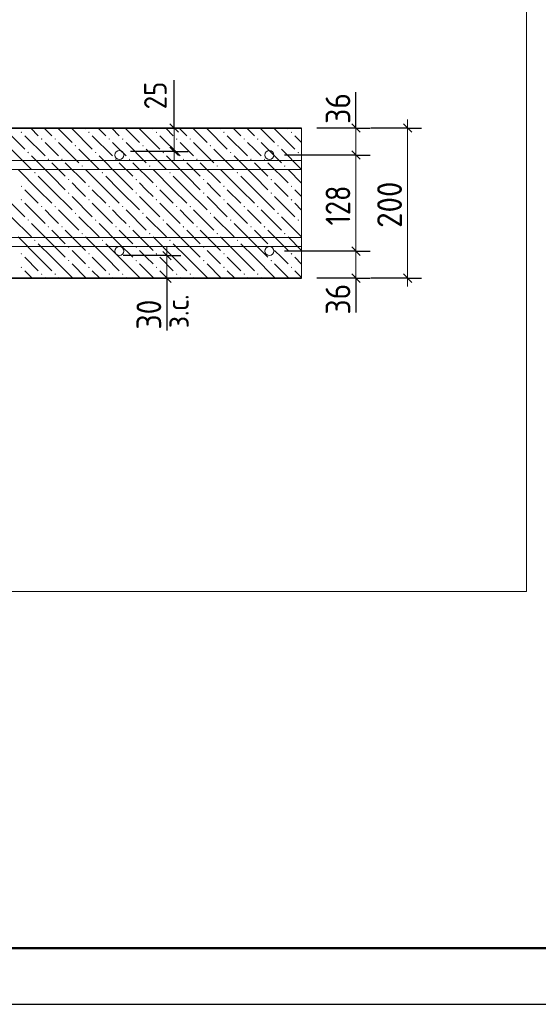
# Model space of a CAD drawing. Header units: millimetres. Extents: x 0 to 21005, y 0 to 14850.
# Tile 4 of 20: x 5840 to 8145, y 0 to 4375. Entities that reach past the tile are written whole.
import ezdxf

# ---------------------------------------------------------------- set-up
doc = ezdxf.new("R2010")
doc.units = ezdxf.units.MM
for name, color, linetype, lineweight in [('Standard', 7, 'Continuous', 25), ('Лестница', 7, 'Continuous', 25), ('Размерная линия_ общее', 7, 'Continuous', 13)]:
    doc.layers.add(name, color=color, linetype=linetype, lineweight=lineweight)
doc.layers.add('ЖБ Лестница', color=7, linetype='Continuous', lineweight=25, true_color=0xe0e0ff)
doc.layers.add('Размерная выноска', color=7, linetype='Continuous')
doc.styles.add('ISOCPEUR', font='txt')

msp = doc.modelspace()

# ---------------------------------------------------------------- hatches: boundary and pattern name
at = {"layer": 'ЖБ Лестница', "linetype": 'Continuous', "lineweight": 18, "transparency": 33554687}
for points in [[(5844.7, 3874.2), (5848, 3877.5), (5851.2, 3874.2), (5848, 3871)], [(6144.7, 3874.2), (6148, 3877.5), (6151.2, 3874.2), (6148, 3871)], [(6444.7, 3874.2), (6448, 3877.5), (6451.2, 3874.2), (6448, 3871)], [(6744.7, 3874.2), (6748, 3877.5), (6751.2, 3874.2), (6748, 3871)], [(7044.7, 3874.2), (7048, 3877.5), (7051.2, 3874.2), (7048, 3871)], [(5934.7, 3844.2), (5938, 3847.5), (5941.2, 3844.2), (5938, 3841)], [(5994.7, 3844.2), (5998, 3847.5), (6001.2, 3844.2), (5998, 3841)], [(6084.7, 3814.2), (6088, 3817.5), (6091.2, 3814.2), (6088, 3811)], [(6234.7, 3844.2), (6238, 3847.5), (6241.2, 3844.2), (6238, 3841)], [(6294.7, 3844.2), (6298, 3847.5), (6301.2, 3844.2), (6298, 3841)], [(6384.7, 3814.2), (6388, 3817.5), (6391.2, 3814.2), (6388, 3811)], [(6534.7, 3844.2), (6538, 3847.5), (6541.2, 3844.2), (6538, 3841)], [(6594.7, 3844.2), (6598, 3847.5), (6601.2, 3844.2), (6598, 3841)], [(6684.7, 3814.2), (6688, 3817.5), (6691.2, 3814.2), (6688, 3811)], [(6834.7, 3844.2), (6838, 3847.5), (6841.2, 3844.2), (6838, 3841)], [(6894.7, 3844.2), (6898, 3847.5), (6901.2, 3844.2), (6898, 3841)], [(6984.7, 3814.2), (6988, 3817.5), (6991.2, 3814.2), (6988, 3811)], [(5874.7, 3784.2), (5878, 3787.5), (5881.2, 3784.2), (5878, 3781)], [(6174.7, 3784.2), (6178, 3787.5), (6181.2, 3784.2), (6178, 3781)], [(6474.7, 3784.2), (6478, 3787.5), (6481.2, 3784.2), (6478, 3781)], [(6774.7, 3784.2), (6778, 3787.5), (6781.2, 3784.2), (6778, 3781)], [(7074.7, 3784.2), (7078, 3787.5), (7081.2, 3784.2), (7078, 3781)], [(5964.7, 3754.2), (5968, 3757.5), (5971.2, 3754.2), (5968, 3751)], [(6024.7, 3754.2), (6028, 3757.5), (6031.2, 3754.2), (6028, 3751)], [(6114.7, 3724.2), (6118, 3727.5), (6121.2, 3724.2), (6118, 3721)], [(6264.7, 3754.2), (6268, 3757.5), (6271.2, 3754.2), (6268, 3751)], [(6324.7, 3754.2), (6328, 3757.5), (6331.2, 3754.2), (6328, 3751)], [(6414.7, 3724.2), (6418, 3727.5), (6421.2, 3724.2), (6418, 3721)], [(6564.7, 3754.2), (6568, 3757.5), (6571.2, 3754.2), (6568, 3751)], [(6624.7, 3754.2), (6628, 3757.5), (6631.2, 3754.2), (6628, 3751)], [(6714.7, 3724.2), (6718, 3727.5), (6721.2, 3724.2), (6718, 3721)], [(6864.7, 3754.2), (6868, 3757.5), (6871.2, 3754.2), (6868, 3751)], [(6924.7, 3754.2), (6928, 3757.5), (6931.2, 3754.2), (6928, 3751)], [(7014.7, 3724.2), (7018, 3727.5), (7021.2, 3724.2), (7018, 3721)], [(5904.7, 3694.2), (5908, 3697.5), (5911.2, 3694.2), (5908, 3691)], [(6204.7, 3694.2), (6208, 3697.5), (6211.2, 3694.2), (6208, 3691)], [(6504.7, 3694.2), (6508, 3697.5), (6511.2, 3694.2), (6508, 3691)], [(6804.7, 3694.2), (6808, 3697.5), (6811.2, 3694.2), (6808, 3691)], [(5844.7, 3634.2), (5848, 3637.5), (5851.2, 3634.2), (5848, 3631)], [(6054.7, 3664.2), (6058, 3667.5), (6061.2, 3664.2), (6058, 3661)], [(6144.7, 3634.2), (6148, 3637.5), (6151.2, 3634.2), (6148, 3631)], [(6354.7, 3664.2), (6358, 3667.5), (6361.2, 3664.2), (6358, 3661)], [(6444.7, 3634.2), (6448, 3637.5), (6451.2, 3634.2), (6448, 3631)], [(6654.7, 3664.2), (6658, 3667.5), (6661.2, 3664.2), (6658, 3661)], [(6744.7, 3634.2), (6748, 3637.5), (6751.2, 3634.2), (6748, 3631)], [(6954.7, 3664.2), (6958, 3667.5), (6961.2, 3664.2), (6958, 3661)], [(7044.7, 3634.2), (7048, 3637.5), (7051.2, 3634.2), (7048, 3631)], [(6054.7, 3604.2), (6058, 3607.5), (6061.2, 3604.2), (6058, 3601)], [(6354.7, 3604.2), (6358, 3607.5), (6361.2, 3604.2), (6358, 3601)], [(6654.7, 3604.2), (6658, 3607.5), (6661.2, 3604.2), (6658, 3601)], [(6954.7, 3604.2), (6958, 3607.5), (6961.2, 3604.2), (6958, 3601)], [(5844.7, 3574.2), (5848, 3577.5), (5851.2, 3574.2), (5848, 3571)], [(5934.7, 3544.2), (5938, 3547.5), (5941.2, 3544.2), (5938, 3541)], [(5994.7, 3544.2), (5998, 3547.5), (6001.2, 3544.2), (5998, 3541)], [(6144.7, 3574.2), (6148, 3577.5), (6151.2, 3574.2), (6148, 3571)], [(6234.7, 3544.2), (6238, 3547.5), (6241.2, 3544.2), (6238, 3541)], [(6294.7, 3544.2), (6298, 3547.5), (6301.2, 3544.2), (6298, 3541)], [(6444.7, 3574.2), (6448, 3577.5), (6451.2, 3574.2), (6448, 3571)], [(6534.7, 3544.2), (6538, 3547.5), (6541.2, 3544.2), (6538, 3541)], [(6594.7, 3544.2), (6598, 3547.5), (6601.2, 3544.2), (6598, 3541)], [(6744.7, 3574.2), (6748, 3577.5), (6751.2, 3574.2), (6748, 3571)], [(6834.7, 3544.2), (6838, 3547.5), (6841.2, 3544.2), (6838, 3541)], [(6894.7, 3544.2), (6898, 3547.5), (6901.2, 3544.2), (6898, 3541)], [(7044.7, 3574.2), (7048, 3577.5), (7051.2, 3574.2), (7048, 3571)], [(6084.7, 3514.2), (6088, 3517.5), (6091.2, 3514.2), (6088, 3511)], [(6384.7, 3514.2), (6388, 3517.5), (6391.2, 3514.2), (6388, 3511)], [(6684.7, 3514.2), (6688, 3517.5), (6691.2, 3514.2), (6688, 3511)], [(6984.7, 3514.2), (6988, 3517.5), (6991.2, 3514.2), (6988, 3511)], [(5874.7, 3484.2), (5878, 3487.5), (5881.2, 3484.2), (5878, 3481)], [(5964.7, 3454.2), (5968, 3457.5), (5971.2, 3454.2), (5968, 3451)], [(6024.7, 3454.2), (6028, 3457.5), (6031.2, 3454.2), (6028, 3451)], [(6174.7, 3484.2), (6178, 3487.5), (6181.2, 3484.2), (6178, 3481)], [(6264.7, 3454.2), (6268, 3457.5), (6271.2, 3454.2), (6268, 3451)], [(6324.7, 3454.2), (6328, 3457.5), (6331.2, 3454.2), (6328, 3451)], [(6474.7, 3484.2), (6478, 3487.5), (6481.2, 3484.2), (6478, 3481)], [(6564.7, 3454.2), (6568, 3457.5), (6571.2, 3454.2), (6568, 3451)], [(6624.7, 3454.2), (6628, 3457.5), (6631.2, 3454.2), (6628, 3451)], [(6774.7, 3484.2), (6778, 3487.5), (6781.2, 3484.2), (6778, 3481)], [(6864.7, 3454.2), (6868, 3457.5), (6871.2, 3454.2), (6868, 3451)], [(6924.7, 3454.2), (6928, 3457.5), (6931.2, 3454.2), (6928, 3451)], [(7074.7, 3484.2), (7078, 3487.5), (7081.2, 3484.2), (7078, 3481)], [(6114.7, 3424.2), (6118, 3427.5), (6121.2, 3424.2), (6118, 3421)], [(6414.7, 3424.2), (6418, 3427.5), (6421.2, 3424.2), (6418, 3421)], [(6714.7, 3424.2), (6718, 3427.5), (6721.2, 3424.2), (6718, 3421)], [(7014.7, 3424.2), (7018, 3427.5), (7021.2, 3424.2), (7018, 3421)], [(5904.7, 3394.2), (5908, 3397.5), (5911.2, 3394.2), (5908, 3391)], [(6204.7, 3394.2), (6208, 3397.5), (6211.2, 3394.2), (6208, 3391)], [(6504.7, 3394.2), (6508, 3397.5), (6511.2, 3394.2), (6508, 3391)], [(6804.7, 3394.2), (6808, 3397.5), (6811.2, 3394.2), (6808, 3391)], [(5844.7, 3334.2), (5848, 3337.5), (5851.2, 3334.2), (5848, 3331)], [(6054.7, 3364.2), (6058, 3367.5), (6061.2, 3364.2), (6058, 3361)], [(6144.7, 3334.2), (6148, 3337.5), (6151.2, 3334.2), (6148, 3331)], [(6354.7, 3364.2), (6358, 3367.5), (6361.2, 3364.2), (6358, 3361)], [(6444.7, 3334.2), (6448, 3337.5), (6451.2, 3334.2), (6448, 3331)], [(6654.7, 3364.2), (6658, 3367.5), (6661.2, 3364.2), (6658, 3361)], [(6744.7, 3334.2), (6748, 3337.5), (6751.2, 3334.2), (6748, 3331)], [(6954.7, 3364.2), (6958, 3367.5), (6961.2, 3364.2), (6958, 3361)], [(7044.7, 3334.2), (7048, 3337.5), (7051.2, 3334.2), (7048, 3331)], [(6054.7, 3304.2), (6058, 3307.5), (6061.2, 3304.2), (6058, 3301)], [(6354.7, 3304.2), (6358, 3307.5), (6361.2, 3304.2), (6358, 3301)], [(6654.7, 3304.2), (6658, 3307.5), (6661.2, 3304.2), (6658, 3301)], [(6954.7, 3304.2), (6958, 3307.5), (6961.2, 3304.2), (6958, 3301)], [(5844.7, 3274.2), (5848, 3277.5), (5851.2, 3274.2), (5848, 3271)], [(5934.7, 3244.2), (5938, 3247.5), (5941.2, 3244.2), (5938, 3241)], [(5994.7, 3244.2), (5998, 3247.5), (6001.2, 3244.2), (5998, 3241)], [(6144.7, 3274.2), (6148, 3277.5), (6151.2, 3274.2), (6148, 3271)], [(6234.7, 3244.2), (6238, 3247.5), (6241.2, 3244.2), (6238, 3241)], [(6294.7, 3244.2), (6298, 3247.5), (6301.2, 3244.2), (6298, 3241)], [(6444.7, 3274.2), (6448, 3277.5), (6451.2, 3274.2), (6448, 3271)], [(6534.7, 3244.2), (6538, 3247.5), (6541.2, 3244.2), (6538, 3241)], [(6594.7, 3244.2), (6598, 3247.5), (6601.2, 3244.2), (6598, 3241)], [(6744.7, 3274.2), (6748, 3277.5), (6751.2, 3274.2), (6748, 3271)], [(6834.7, 3244.2), (6838, 3247.5), (6841.2, 3244.2), (6838, 3241)], [(6894.7, 3244.2), (6898, 3247.5), (6901.2, 3244.2), (6898, 3241)], [(7044.7, 3274.2), (7048, 3277.5), (7051.2, 3274.2), (7048, 3271)]]:
    msp.add_hatch(color=7, dxfattribs=at).paths.add_polyline_path(points, flags=16)

# ---------------------------------------------------------------- linework, layer by layer
at = {"layer": 'Standard', "color": 7, "linetype": 'Continuous', "lineweight": 25, "transparency": 33554687}
msp.add_lwpolyline([(0, 0), (21000, 0), (21000, 14850), (0, 14850), (0, 0)], close=True, dxfattribs=at)
at = {"layer": 'Standard', "color": 7, "linetype": 'Continuous', "lineweight": 13, "transparency": 33554687}
for points in [[(21000, 14850), (0, 14850), (0, 0), (21000, 0), (21000, 14850)], [(8092.9, 5476.9), (2560.1, 5476.9), (2560.1, 1833.8), (8092.9, 1833.8), (8092.9, 5476.9)], [(4718.2, 3709.6), (7093.3, 3709.6), (7093.3, 3749.6), (4718.2, 3749.6), (4718.2, 3709.6)], [(4718.2, 3366.3), (7093.3, 3366.3), (7093.3, 3406.3), (4718.2, 3406.3), (4718.2, 3366.3)]]:
    msp.add_lwpolyline(points, dxfattribs=at)
at = {"layer": 'Standard', "color": 7, "linetype": 'Continuous', "lineweight": 50, "transparency": 33554687}
msp.add_lwpolyline([(1000, 14600), (20750, 14600), (20750, 250), (1000, 250), (1000, 14600)], close=True, dxfattribs=at)
at = {"layer": 'Standard', "color": 7, "linetype": 'Continuous', "lineweight": 18, "transparency": 33554687}
for centre in [(6283.6, 3773), (6950.2, 3773), (6283.6, 3346.3), (6950.2, 3346.3)]:
    msp.add_circle(centre, 20, dxfattribs=at)
at = {"layer": 'ЖБ Лестница', "color": 7, "linetype": 'Continuous', "lineweight": 35, "transparency": 33554687}
for p, q in [((7093.3, 3893), (5251.5, 3893)), ((5251.5, 3226.3), (7093.3, 3226.3))]:
    msp.add_line(p, q, dxfattribs=at)
at = {"layer": 'ЖБ Лестница', "color": 9, "linetype": 'Continuous', "lineweight": 18, "true_color": 0xc7c7c7, "transparency": 33554687}
for p, q in [((5773, 3889.2), (5863, 3799.2)), ((5863, 3859.2), (5953, 3769.2)), ((5889.2, 3893), (5923, 3859.2)), ((5949.2, 3893), (5983, 3859.2)), ((6009.2, 3893), (6073, 3829.2)), ((6073, 3889.2), (6163, 3799.2)), ((6133, 3889.2), (6129.2, 3893)), ((6163, 3859.2), (6253, 3769.2)), ((6189.2, 3893), (6223, 3859.2)), ((6249.2, 3893), (6283, 3859.2)), ((6309.2, 3893), (6373, 3829.2)), ((6373, 3889.2), (6463, 3799.2)), ((6433, 3889.2), (6429.2, 3893)), ((6463, 3859.2), (6553, 3769.2)), ((6489.2, 3893), (6523, 3859.2)), ((6549.2, 3893), (6583, 3859.2)), ((6609.2, 3893), (6673, 3829.2)), ((6673, 3889.2), (6763, 3799.2)), ((6733, 3889.2), (6729.2, 3893)), ((6763, 3859.2), (6853, 3769.2)), ((6789.2, 3893), (6823, 3859.2)), ((6849.2, 3893), (6883, 3859.2)), ((6909.2, 3893), (6973, 3829.2)), ((6973, 3889.2), (7063, 3799.2)), ((7033, 3889.2), (7029.2, 3893)), ((7063, 3859.2), (7093.3, 3828.9)), ((7089.2, 3893), (7093.3, 3888.9)), ((5983, 3799.2), (5953, 3829.2)), ((6013, 3829.2), (6103, 3739.2)), ((6283, 3799.2), (6253, 3829.2)), ((6313, 3829.2), (6403, 3739.2)), ((6583, 3799.2), (6553, 3829.2)), ((6613, 3829.2), (6703, 3739.2)), ((6883, 3799.2), (6853, 3829.2)), ((6913, 3829.2), (7003, 3739.2)), ((5803, 3799.2), (5893, 3709.2)), ((5983, 3679.2), (5893, 3769.2)), ((6013, 3769.2), (5983, 3799.2)), ((6103, 3799.2), (6193, 3709.2)), ((6283, 3679.2), (6193, 3769.2)), ((6313, 3769.2), (6283, 3799.2)), ((6403, 3799.2), (6493, 3709.2)), ((6583, 3679.2), (6493, 3769.2)), ((6613, 3769.2), (6583, 3799.2)), ((6703, 3799.2), (6793, 3709.2)), ((6883, 3679.2), (6793, 3769.2)), ((6913, 3769.2), (6883, 3799.2)), ((7003, 3799.2), (7093, 3709.2)), ((7093.3, 3768.9), (7093, 3769.2)), ((5983, 3739.2), (6043, 3679.2)), ((6043, 3739.2), (6133, 3649.2)), ((6283, 3739.2), (6343, 3679.2)), ((6343, 3739.2), (6433, 3649.2)), ((6583, 3739.2), (6643, 3679.2)), ((6643, 3739.2), (6733, 3649.2)), ((6883, 3739.2), (6943, 3679.2)), ((6943, 3739.2), (7033, 3649.2)), ((5923, 3619.2), (5833, 3709.2)), ((5923, 3679.2), (5983, 3619.2)), ((5983, 3679.2), (6043, 3619.2)), ((6223, 3619.2), (6133, 3709.2)), ((6223, 3679.2), (6283, 3619.2)), ((6283, 3679.2), (6343, 3619.2)), ((6523, 3619.2), (6433, 3709.2)), ((6523, 3679.2), (6583, 3619.2)), ((6583, 3679.2), (6643, 3619.2)), ((6823, 3619.2), (6733, 3709.2)), ((6823, 3679.2), (6883, 3619.2)), ((6883, 3679.2), (6943, 3619.2)), ((7093.3, 3648.9), (7033, 3709.2)), ((6103, 3619.2), (6073, 3649.2)), ((6403, 3619.2), (6373, 3649.2)), ((6703, 3619.2), (6673, 3649.2)), ((7003, 3619.2), (6973, 3649.2)), ((5773, 3589.2), (5863, 3499.2)), ((5863, 3619.2), (5923, 3559.2)), ((5923, 3619.2), (5983, 3559.2)), ((5983, 3619.2), (6073, 3529.2)), ((6073, 3589.2), (6163, 3499.2)), ((6133, 3589.2), (6103, 3619.2)), ((6163, 3619.2), (6223, 3559.2)), ((6223, 3619.2), (6283, 3559.2)), ((6283, 3619.2), (6373, 3529.2)), ((6373, 3589.2), (6463, 3499.2)), ((6433, 3589.2), (6403, 3619.2)), ((6463, 3619.2), (6523, 3559.2)), ((6523, 3619.2), (6583, 3559.2)), ((6583, 3619.2), (6673, 3529.2)), ((6673, 3589.2), (6763, 3499.2)), ((6733, 3589.2), (6703, 3619.2)), ((6763, 3619.2), (6823, 3559.2)), ((6823, 3619.2), (6883, 3559.2)), ((6883, 3619.2), (6973, 3529.2)), ((6973, 3589.2), (7063, 3499.2)), ((7033, 3589.2), (7003, 3619.2)), ((7063, 3619.2), (7093.3, 3588.9)), ((5863, 3559.2), (5953, 3469.2)), ((6163, 3559.2), (6253, 3469.2)), ((6463, 3559.2), (6553, 3469.2)), ((6763, 3559.2), (6853, 3469.2)), ((7063, 3559.2), (7093.3, 3528.9)), ((5983, 3499.2), (5953, 3529.2)), ((6013, 3529.2), (6103, 3439.2)), ((6283, 3499.2), (6253, 3529.2)), ((6313, 3529.2), (6403, 3439.2)), ((6583, 3499.2), (6553, 3529.2)), ((6613, 3529.2), (6703, 3439.2)), ((6883, 3499.2), (6853, 3529.2)), ((6913, 3529.2), (7003, 3439.2)), ((5803, 3499.2), (5893, 3409.2)), ((5983, 3379.2), (5893, 3469.2)), ((6013, 3469.2), (5983, 3499.2)), ((6103, 3499.2), (6193, 3409.2)), ((6283, 3379.2), (6193, 3469.2)), ((6313, 3469.2), (6283, 3499.2)), ((6403, 3499.2), (6493, 3409.2)), ((6583, 3379.2), (6493, 3469.2)), ((6613, 3469.2), (6583, 3499.2)), ((6703, 3499.2), (6793, 3409.2)), ((6883, 3379.2), (6793, 3469.2)), ((6913, 3469.2), (6883, 3499.2)), ((7003, 3499.2), (7093, 3409.2)), ((7093.3, 3468.9), (7093, 3469.2)), ((5983, 3439.2), (6043, 3379.2)), ((6043, 3439.2), (6133, 3349.2)), ((6283, 3439.2), (6343, 3379.2)), ((6343, 3439.2), (6433, 3349.2)), ((6583, 3439.2), (6643, 3379.2)), ((6643, 3439.2), (6733, 3349.2)), ((6883, 3439.2), (6943, 3379.2)), ((6943, 3439.2), (7033, 3349.2)), ((5923, 3319.2), (5833, 3409.2)), ((5923, 3379.2), (5983, 3319.2)), ((5983, 3379.2), (6043, 3319.2)), ((6223, 3319.2), (6133, 3409.2)), ((6223, 3379.2), (6283, 3319.2)), ((6283, 3379.2), (6343, 3319.2)), ((6523, 3319.2), (6433, 3409.2)), ((6523, 3379.2), (6583, 3319.2)), ((6583, 3379.2), (6643, 3319.2)), ((6823, 3319.2), (6733, 3409.2)), ((6823, 3379.2), (6883, 3319.2)), ((6883, 3379.2), (6943, 3319.2)), ((7093.3, 3348.9), (7033, 3409.2)), ((6103, 3319.2), (6073, 3349.2)), ((6403, 3319.2), (6373, 3349.2)), ((6703, 3319.2), (6673, 3349.2)), ((7003, 3319.2), (6973, 3349.2)), ((5863, 3319.2), (5923, 3259.2)), ((5923, 3319.2), (5983, 3259.2)), ((5983, 3319.2), (6073, 3229.2)), ((6073, 3289.2), (6135.9, 3226.3)), ((6133, 3289.2), (6103, 3319.2)), ((6163, 3319.2), (6223, 3259.2)), ((6223, 3319.2), (6283, 3259.2)), ((6283, 3319.2), (6373, 3229.2)), ((6373, 3289.2), (6435.9, 3226.3)), ((6433, 3289.2), (6403, 3319.2)), ((6463, 3319.2), (6523, 3259.2)), ((6523, 3319.2), (6583, 3259.2)), ((6583, 3319.2), (6673, 3229.2)), ((6673, 3289.2), (6735.9, 3226.3)), ((6733, 3289.2), (6703, 3319.2)), ((6763, 3319.2), (6823, 3259.2)), ((6823, 3319.2), (6883, 3259.2)), ((6883, 3319.2), (6973, 3229.2)), ((6973, 3289.2), (7035.9, 3226.3)), ((7033, 3289.2), (7003, 3319.2)), ((7063, 3319.2), (7093.3, 3288.9)), ((5863, 3259.2), (5895.9, 3226.3)), ((6163, 3259.2), (6195.9, 3226.3)), ((6463, 3259.2), (6495.9, 3226.3)), ((6763, 3259.2), (6795.9, 3226.3)), ((7063, 3259.2), (7093.3, 3228.9)), ((5955.9, 3226.3), (5953, 3229.2)), ((6013, 3229.2), (6015.9, 3226.3)), ((6255.9, 3226.3), (6253, 3229.2)), ((6313, 3229.2), (6315.9, 3226.3)), ((6555.9, 3226.3), (6553, 3229.2)), ((6613, 3229.2), (6615.9, 3226.3)), ((6855.9, 3226.3), (6853, 3229.2)), ((6913, 3229.2), (6915.9, 3226.3))]:
    msp.add_line(p, q, dxfattribs=at)
at = {"layer": 'Лестница', "color": 7, "linetype": 'Continuous', "lineweight": 25, "transparency": 33554687}
for p, q in [((7093.3, 3893), (5251.5, 3893)), ((5251.5, 3226.3), (7093.3, 3226.3))]:
    msp.add_line(p, q, dxfattribs=at)
at = {"layer": 'Размерная выноска', "color": 7, "linetype": 'Continuous', "lineweight": -3, "transparency": 33554687}
for p, q in [((6526.5, 3893), (6526.5, 4106.3)), ((7334.6, 3893), (7334.6, 4053)), ((6494.4, 3226.3), (6494.4, 2993)), ((7334.6, 3226.3), (7334.6, 3073))]:
    msp.add_line(p, q, dxfattribs=at)
at = {"layer": 'Размерная выноска', "color": 7, "linetype": 'Continuous', "lineweight": 13, "transparency": 33554687}
msp.add_line((7093.3, 3893), (7093.3, 3226.3), dxfattribs=at)
at = {"layer": 'Размерная линия_ общее', "color": 7, "linetype": 'Continuous', "lineweight": 25, "transparency": 33554687}
for p, q in [((6545.3, 3874.2), (6507.8, 3911.7)), ((7353.3, 3874.2), (7315.8, 3911.7)), ((7582.7, 3874.2), (7545.2, 3911.7)), ((6545.3, 3770.9), (6507.8, 3808.4)), ((7353.3, 3754.2), (7315.8, 3791.7)), ((6475.7, 3345), (6513.2, 3307.5)), ((7353.3, 3327.5), (7315.8, 3365)), ((6475.7, 3245), (6513.2, 3207.5)), ((7353.3, 3207.5), (7315.8, 3245)), ((7582.7, 3207.5), (7545.2, 3245))]:
    msp.add_line(p, q, dxfattribs=at)
at = {"layer": 'Размерная линия_ общее', "color": 7, "linetype": 'Continuous', "lineweight": 13, "transparency": 33554687}
for p, q in [((6526.5, 3893), (6526.5, 3930.5)), ((7334.6, 3893), (7334.6, 3930.5)), ((7563.9, 3893), (7563.9, 3930.5)), ((6526.5, 3789.6), (6526.5, 3893)), ((7334.6, 3773), (7334.6, 3893)), ((6526.5, 3789.6), (6526.5, 3752.1)), ((7334.6, 3346.3), (7334.6, 3773)), ((6494.4, 3326.3), (6494.4, 3363.8)), ((6494.4, 3326.3), (6494.4, 3226.3)), ((7334.6, 3226.3), (7334.6, 3346.3)), ((6494.4, 3226.3), (6494.4, 3188.8)), ((7334.6, 3226.3), (7334.6, 3188.8)), ((7563.9, 3226.3), (7563.9, 3188.8))]:
    msp.add_line(p, q, dxfattribs=at)
at = {"layer": 'Размерная линия_ общее', "color": 253, "linetype": 'Continuous', "lineweight": -3, "true_color": 0xa0a0a0, "transparency": 33554687}
for p, q in [((6526.5, 3893), (6332.3, 3893)), ((6526.5, 3893), (6464, 3893)), ((6526.5, 3893), (6589, 3893)), ((7334.6, 3893), (7272.1, 3893)), ((7334.6, 3893), (7397.1, 3893)), ((7563.9, 3893), (7401.2, 3893)), ((7563.9, 3893), (7501.4, 3893)), ((7563.9, 3893), (7626.4, 3893)), ((6526.5, 3789.6), (6332.3, 3789.6)), ((6526.5, 3789.6), (6464, 3789.6)), ((6526.5, 3789.6), (6589, 3789.6)), ((7334.6, 3773), (7272.1, 3773)), ((7334.6, 3773), (7397.1, 3773)), ((6494.4, 3326.3), (6300.2, 3326.3)), ((6494.4, 3326.3), (6431.9, 3326.3)), ((6494.4, 3326.3), (6556.9, 3326.3)), ((7334.6, 3346.3), (7272.1, 3346.3)), ((7334.6, 3346.3), (7397.1, 3346.3)), ((6494.4, 3226.3), (6300.2, 3226.3)), ((6494.4, 3226.3), (6431.9, 3226.3)), ((6494.4, 3226.3), (6556.9, 3226.3)), ((7334.6, 3226.3), (7272.1, 3226.3)), ((7334.6, 3226.3), (7397.1, 3226.3)), ((7563.9, 3226.3), (7401.2, 3226.3)), ((7563.9, 3226.3), (7501.4, 3226.3)), ((7563.9, 3226.3), (7626.4, 3226.3))]:
    msp.add_line(p, q, dxfattribs=at)
for points in [[(7334.6, 3893), (7326.1, 3893), (7326.1, 3893), (7160, 3893)], [(7334.6, 3773), (7326.1, 3773), (7326.1, 3773), (7016.9, 3773)], [(7334.6, 3346.3), (7326.1, 3346.3), (7326.1, 3346.3), (7326.1, 3346.3), (7326.1, 3346.3), (7016.9, 3346.3)], [(7334.6, 3226.3), (7326.1, 3226.3), (7326.1, 3226.3), (7326.1, 3226.3), (7326.1, 3226.3), (7160, 3226.3)]]:
    msp.add_lwpolyline(points, dxfattribs=at)
at = {"layer": 'Размерная линия_ общее', "color": 7, "linetype": 'Continuous', "lineweight": 13, "transparency": 33554687}
msp.add_lwpolyline([(7563.9, 3226.3), (7563.9, 3468.6), (7563.9, 3468.6), (7563.9, 3893)], dxfattribs=at)

# ---------------------------------------------------------------- texts
at = {"layer": 'Размерная линия_ общее', "color": 7, "linetype": 'Continuous', "lineweight": 18, "transparency": 33554687, "char_height": 100, "attachment_point": 7, "rotation": 90, "style": 'ISOCPEUR'}
for s, insert, width in [('\\W0.87;25', (6493.2, 3976.3), 183.609), ('\\W0.90;з.с.', (6591.3, 3003.7), 229.971)]:
    msp.add_mtext(s, dxfattribs=dict(at, insert=insert, width=width))
at = {"layer": 'Размерная линия_ общее', "color": 7, "linetype": 'Continuous', "lineweight": 25, "transparency": 33554687, "char_height": 110, "attachment_point": 7, "rotation": 90, "style": 'ISOCPEUR'}
for s, insert, width in [('\\W0.87;36', (7309.6, 3911.7), 201.97), ('\\W0.83;128', (7309.6, 3460.6), 254.293), ('\\W0.91;200', (7538.9, 3449.6), 280.99), ('\\W0.87;36', (7309.6, 3064.5), 201.962), ('\\W0.87;30', (6469.4, 2997.9), 201.966)]:
    msp.add_mtext(s, dxfattribs=dict(at, insert=insert, width=width))

doc.saveas('drawing.dxf')
